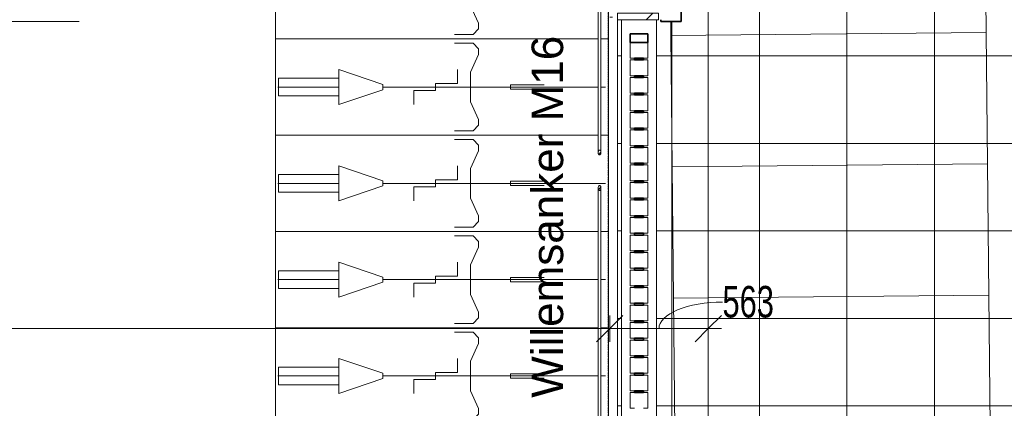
# Model space of a CAD drawing. Header units: millimetres. Extents: x -80560 to 110805, y -11020 to 52719.
# Tile 149 of 152: x 100135 to 105755, y 43790 to 46010. Entities that reach past the tile are written whole.
import ezdxf

# ---------------------------------------------------------------- set-up
doc = ezdxf.new("R2010")
doc.units = ezdxf.units.MM
doc.linetypes.add('CENTER2', pattern=[20, 8, -4, 4, -4])
doc.linetypes.add('DASHED2-1', pattern=[3, 2, -1])
for name, color, linetype, lineweight in [('A-ANNO-DIMS', 211, 'Continuous', 9), ('A-ANNO-DIMS-100', 211, 'Continuous', 9), ('A-FLOR', 192, 'Continuous', 18), ('A-FLOR-OVHD', 1, 'DASHED2-1', 18), ('A-FLOR-PATT', 8, 'Continuous', 18), ('A-GENM', 13, 'Continuous', 18), ('A-GENM-HDLN', 13, 'DASHED2-1', 18), ('A-GLAZ-CWMG', 51, 'Continuous', 18), ('A-WALL', 113, 'Continuous', 35), ('A-WALL-PATT', 111, 'Continuous', 35), ('S-BEAM', 12, 'Continuous', 18), ('S-BEAM-IDEN', 2, 'Continuous', 9), ('S-GRID', 1, 'Continuous', 9)]:
    doc.layers.add(name, color=color, linetype=linetype, lineweight=lineweight)
doc.styles.add('Arial', font='arial.ttf', dxfattribs={"height": 180})
doc.styles.add('Arial_6', font='arial.ttf', dxfattribs={"width": 0.7, "height": 180})
doc.dimstyles.new('n3o_1_8', dxfattribs={"dimscale": 304.8, "dimtxt": 183.646692, "dimasz": 0.492126, "dimexe": 0.246063, "dimexo": 0.0625, "dimgap": 0.032808, "dimtad": 1, "dimdec": 0, "dimdsep": 46, "dimtxsty": 'Arial_6', "dimblk1": 'OBLIQUE', "dimblk2": 'OBLIQUE', "dimsah": 1, "dimcen": 0.09, "dimdle": 0.246063, "dimazin": 0, "dimtfac": 1, "dimtdec": 4, "dimtix": 1, "dimtmove": 0, "dimatfit": 3, "dimfxl": 0.246063, "dimfxlon": 1, "dimtvp": 1, "dimtolj": 1, "dimtzin": 0, "dimarcsym": 2})
doc.dimstyles.new('n3o_1_8_2', dxfattribs={"dimscale": 304.8, "dimtxt": 183.646692, "dimasz": 0.492126, "dimexe": 0.246063, "dimexo": 0.0625, "dimgap": 0.032808, "dimtad": 1, "dimdec": 0, "dimdsep": 46, "dimtxsty": 'Arial_6', "dimblk1": 'OBLIQUE', "dimblk2": 'OBLIQUE', "dimsah": 1, "dimcen": 0.09, "dimdle": 0.246063, "dimazin": 0, "dimtfac": 1, "dimtdec": 4, "dimtix": 1, "dimtmove": 1, "dimatfit": 3, "dimfxl": 0.246063, "dimfxlon": 1, "dimtvp": 1, "dimtolj": 1, "dimtzin": 0, "dimarcsym": 2})
pattern_1 = [(45, (0, 0), (-99.99975, 99.99975), []), (45, (85, 0), (-99.99975, 99.99975), []), (45, (90, 0), (-99.99975, 99.99975), []), (45, (95, 0), (-99.99975, 99.99975), []), (45, (100, 0), (-99.99975, 99.99975), []), (45, (105, 0), (-99.99975, 99.99975), []), (45, (110, 0), (-99.99975, 99.99975), []), (45, (115, 0), (-99.99975, 99.99975), [])]

# ---------------------------------------------------------------- blocks, each defined once
blk = doc.blocks.new('00_EHA_GEN_Scooter spot - 00_EHA_GEN_Scooter spot-1348625-DO_00 begane grond')
at = {"layer": 'A-GENM', "color": 7}
for p, q in [((-900, -375), (-900, 375)), ((-900, 375), (900, 375)), ((900, 375), (900, -375)), ((900, -375), (-900, -375))]:
    blk.add_line(p, q, dxfattribs=at)
blk = doc.blocks.new('00_EHA_GEN_Scooter spot - 00_EHA_GEN_Scooter spot-V4-DO_00 begane grond')
at = {"layer": 'A-GENM', "color": 7}
for p, q in [((-833.2, 375), (900, 375)), ((900, 375), (900, -375)), ((-900, -375), (-900, -294.1)), ((900, -375), (-900, -375))]:
    blk.add_line(p, q, dxfattribs=at)
blk = doc.blocks.new('Leonardo College_EHA_1489_R18_CF_situatie_2020_rvt-1-DO_00 begane grond')
at = {"layer": 'A-FLOR-PATT', "lineweight": 9}
h = blk.add_hatch(dxfattribs=at)
h.set_pattern_fill('FP_24', color=43, style=0, pattern_type=2)
h.set_pattern_definition([(90, (80856.4, 25803.17), (-500, 3e-14), []), (180, (80856.4, 25803.17), (-6e-14, -500), [])])
h.paths.add_polyline_path([(78899, 37450), (78899, 37460), (78652, 37460), (78652, 37450), (78887, 37450)], flags=0)
h.paths.add_polyline_path([(78899, 35650), (78652, 35650), (78652, 35640), (78899, 35640)], flags=0)
h.paths.add_polyline_path([(77510, 6923), (82770.3, 6923), (82770.3, 48100), (78587.7, 48361), (78587.7, 48216), (79016, 48216), (79016, 46000), (78899, 46000), (78899, 46010), (78875, 46010), (78875, 43290), (78899, 43290), (78899, 43300), (79016, 43300), (79016, 41500), (78899, 41500), (78899, 41510), (78875, 41510), (78875, 40590), (78887, 40590), (78887, 40600), (79004, 40600), (79004, 39700), (78887, 39700), (78887, 39710), (78875, 39710), (78875, 37890), (78899, 37890), (78899, 37900), (79016, 37900), (79016, 37450), (78899, 37450), (78899, 35650), (79016, 35650), (79016, 34624), (77470, 34624), (77470, 31285), (77139.7, 31285), (77140, 31265), (77470, 31265), (77470, 28295), (77139.7, 28295), (77139.7, 28275), (77470, 28275), (77470, 25305), (77139.7, 25305), (77139.7, 25285), (77470, 25285), (77470, 22315), (77139.7, 22315), (77139.7, 22295), (77470, 22295), (77470, 19325), (77139.7, 19325), (77139.7, 19305), (77470, 19305), (77470, 16335), (77139.7, 16335), (77139.7, 16315), (77470, 16315), (77470, 13345), (77139.7, 13345), (77140, 13325), (77470, 13325), (77470, 9991), (77582.5, 9991), (77587.3, 9661), (77510, 9661), (77510, 9439), (77199.8, 9439), (77200, 6923)], flags=0)
h.paths.add_polyline_path([(78899, 34741), (78899, 34751), (77139.7, 34751), (77140, 34741), (78887, 34741)], flags=0)
h.paths.add_polyline_path([(78675, 37890), (78675, 39710), (78652, 39710), (78652, 37890), (78658.8, 37890)], flags=0)
h.paths.add_polyline_path([(78675, 40590), (78675, 41510), (78652, 41510), (78652, 40590), (78658.8, 40590)], flags=0)
h.paths.add_polyline_path([(78652, 43290), (78675, 43290), (78675, 46010), (78652, 46010), (78652, 43415.3)], flags=0)
at = {"lineweight": 18, "rotation": 0.5645222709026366}
for name, p in [('00_EHA_GEN_Scooter spot - 00_EHA_GEN_Scooter spot-V4-DO_00 begane grond', (79852.9, 46302.9)), ('00_EHA_GEN_Scooter spot - 00_EHA_GEN_Scooter spot-1348625-DO_00 begane grond', (79860.3, 45553)), ('00_EHA_GEN_Scooter spot - 00_EHA_GEN_Scooter spot-1348625-DO_00 begane grond', (79867.7, 44803)), ('00_EHA_GEN_Scooter spot - 00_EHA_GEN_Scooter spot-1348625-DO_00 begane grond', (79875.1, 44053))]:
    blk.add_blockref(name, p, dxfattribs=at)
blk = doc.blocks.new('NLRS_28_SF_UN_staalprofiel staaf_gen_CGA - Willemsanker M16-1132020-DO_00 begane grond')
at = {"layer": 'S-BEAM', "lineweight": 5}
h = blk.add_hatch(dxfattribs=at)
h.set_pattern_fill('FP_223', color=256, style=0, pattern_type=2)
h.set_pattern_definition(pattern_1)
h.paths.add_polyline_path([(78552.5, 45035.2), (78555.4, 45038.1), (78557.3, 45042.7), (78557.8, 45051.2), (78555.4, 45058.6), (78552.5, 45061.4), (78547.5, 45061.4), (78544.6, 45058.6), (78542.7, 45053.9), (78542.2, 45045.5), (78544.6, 45038.1), (78547.5, 45035.2)], flags=0)
h = blk.add_hatch(dxfattribs=at)
h.set_pattern_fill('FP_223', color=256, style=0, pattern_type=2)
h.set_pattern_definition(pattern_1)
h.paths.add_polyline_path([(78552.5, 45035.2), (78555.4, 45038.1), (78557.3, 45042.7), (78557.8, 45051.2), (78555.4, 45058.6), (78552.5, 45061.4), (78547.5, 45061.4), (78544.6, 45058.6), (78542.7, 45053.9), (78542.2, 45045.5), (78544.6, 45038.1), (78547.5, 45035.2)], flags=0)
at = {"layer": 'S-BEAM', "lineweight": 9}
for p, q in [((78542, 45048.3), (78542, 43340.7)), ((78542, 45048.3), (78542, 43340.7)), ((78558, 43340.7), (78558, 45048.3)), ((78558, 43340.7), (78558, 45048.3))]:
    blk.add_line(p, q, dxfattribs=at)
at = {"layer": 'S-BEAM', "flags": 128}
for points in [[(78558, 45048.3), (78557.8, 45051.2), (78557.3, 45053.9), (78556.5, 45056.4), (78555.4, 45058.6), (78554, 45060.3), (78552.5, 45061.4), (78550.8, 45062), (78549.2, 45062), (78547.5, 45061.4), (78546, 45060.3), (78544.6, 45058.6), (78543.5, 45056.4), (78542.7, 45053.9), (78542.2, 45051.2), (78542, 45048.3)], [(78558, 45048.3), (78557.8, 45051.2), (78557.3, 45053.9), (78556.5, 45056.4), (78555.4, 45058.6), (78554, 45060.3), (78552.5, 45061.4), (78550.8, 45062), (78549.2, 45062), (78547.5, 45061.4), (78546, 45060.3), (78544.6, 45058.6), (78543.5, 45056.4), (78542.7, 45053.9), (78542.2, 45051.2), (78542, 45048.3)], [(78542, 45048.3), (78542.2, 45045.5), (78542.7, 45042.7), (78543.5, 45040.2), (78544.6, 45038.1), (78546, 45036.4), (78547.5, 45035.2), (78549.2, 45034.6), (78550.8, 45034.6), (78552.5, 45035.2), (78554, 45036.4), (78555.4, 45038.1), (78556.5, 45040.2), (78557.3, 45042.7), (78557.8, 45045.5), (78558, 45048.3)], [(78542, 45048.3), (78542.2, 45045.5), (78542.7, 45042.7), (78543.5, 45040.2), (78544.6, 45038.1), (78546, 45036.4), (78547.5, 45035.2), (78549.2, 45034.6), (78550.8, 45034.6), (78552.5, 45035.2), (78554, 45036.4), (78555.4, 45038.1), (78556.5, 45040.2), (78557.3, 45042.7), (78557.8, 45045.5), (78558, 45048.3)]]:
    blk.add_lwpolyline(points, dxfattribs=at)
blk = doc.blocks.new('NLRS_28_SF_UN_staalprofiel staaf_gen_CGA - Willemsanker M16-1132220-DO_00 begane grond')
at = {"layer": 'S-BEAM', "lineweight": 5}
h = blk.add_hatch(dxfattribs=at)
h.set_pattern_fill('FP_223', color=256, style=0, pattern_type=2)
h.set_pattern_definition(pattern_1)
h.paths.add_polyline_path([(78552.5, 45238.6), (78555.4, 45241.4), (78557.7, 45248.2), (78557.8, 45254.5), (78555.4, 45261.9), (78552.5, 45264.8), (78547.5, 45264.8), (78544.6, 45261.9), (78542.7, 45257.3), (78542.2, 45248.8), (78544.6, 45241.4), (78547.5, 45238.6)], flags=0)
h = blk.add_hatch(dxfattribs=at)
h.set_pattern_fill('FP_223', color=256, style=0, pattern_type=2)
h.set_pattern_definition(pattern_1)
h.paths.add_polyline_path([(78552.5, 45238.6), (78555.4, 45241.4), (78557.7, 45248.2), (78557.8, 45254.5), (78555.4, 45261.9), (78552.5, 45264.8), (78547.5, 45264.8), (78544.6, 45261.9), (78542.7, 45257.3), (78542.2, 45248.8), (78544.6, 45241.4), (78547.5, 45238.6)], flags=0)
at = {"layer": 'S-BEAM', "lineweight": 9}
for p, q in [((78542, 46959.3), (78542, 45251.7)), ((78542, 46959.3), (78542, 45251.7)), ((78558, 45251.7), (78558, 46959.3)), ((78558, 45251.7), (78558, 46959.3))]:
    blk.add_line(p, q, dxfattribs=at)
at = {"layer": 'S-BEAM', "flags": 128}
for points in [[(78558, 45251.7), (78557.8, 45254.5), (78557.3, 45257.3), (78556.5, 45259.8), (78555.4, 45261.9), (78554, 45263.6), (78552.5, 45264.8), (78550.8, 45265.4), (78549.2, 45265.4), (78547.5, 45264.8), (78546, 45263.6), (78544.6, 45261.9), (78543.5, 45259.8), (78542.7, 45257.3), (78542.2, 45254.5), (78542, 45251.7)], [(78558, 45251.7), (78557.8, 45254.5), (78557.3, 45257.3), (78556.5, 45259.8), (78555.4, 45261.9), (78554, 45263.6), (78552.5, 45264.8), (78550.8, 45265.4), (78549.2, 45265.4), (78547.5, 45264.8), (78546, 45263.6), (78544.6, 45261.9), (78543.5, 45259.8), (78542.7, 45257.3), (78542.2, 45254.5), (78542, 45251.7)], [(78542, 45251.7), (78542.2, 45248.8), (78542.7, 45246.1), (78543.5, 45243.6), (78544.6, 45241.4), (78546, 45239.7), (78547.5, 45238.6), (78549.2, 45238), (78550.8, 45238), (78552.5, 45238.6), (78554, 45239.7), (78555.4, 45241.4), (78556.5, 45243.6), (78557.3, 45246.1), (78557.8, 45248.8), (78558, 45251.7)], [(78542, 45251.7), (78542.2, 45248.8), (78542.7, 45246.1), (78543.5, 45243.6), (78544.6, 45241.4), (78546, 45239.7), (78547.5, 45238.6), (78549.2, 45238), (78550.8, 45238), (78552.5, 45238.6), (78554, 45239.7), (78555.4, 45241.4), (78556.5, 45243.6), (78557.3, 45246.1), (78557.8, 45248.8), (78558, 45251.7)]]:
    blk.add_lwpolyline(points, dxfattribs=at)
blk = doc.blocks.new('19112_SW_LeonardoCollege_R2020_rvt-1-DO_00 begane grond')
at = {"layer": 'A-WALL', "color": 50, "lineweight": 9}
for p, q in [((78675, 43290), (78675, 46010)), ((78875, 46010), (78875, 43290))]:
    blk.add_line(p, q, dxfattribs=at)
at = {"color": 50, "lineweight": 9}
for name in ['NLRS_28_SF_UN_staalprofiel staaf_gen_CGA - Willemsanker M16-1132220-DO_00 begane grond', 'NLRS_28_SF_UN_staalprofiel staaf_gen_CGA - Willemsanker M16-1132020-DO_00 begane grond']:
    blk.add_blockref(name, (0, 0), dxfattribs=at)
blk = doc.blocks.new('Rectangular Mullion - 90_n3o_terreinomheining_koker_50x100-33964607-DO_00 begane grond')
at = {"layer": 'A-GLAZ-CWMG', "lineweight": 35}
for p, q in [((0, 50), (-50, 50)), ((-50, 50), (-50, -50)), ((0, -50), (0, 50)), ((-50, -50), (0, -50))]:
    blk.add_line(p, q, dxfattribs=at)
blk = doc.blocks.new('Rectangular Mullion - 90_n3o_terreinomheining_koker_50x100-30957306-DO_00 begane grond')
at = {"layer": 'A-GLAZ-CWMG'}
for p, q in [((57550, 9850), (57550, 9875)), ((57550, 9875), (57640, 9875)), ((57550, 9775), (57550, 9800)), ((57640, 9775), (57550, 9775))]:
    blk.add_line(p, q, dxfattribs=at)
blk = doc.blocks.new('Rectangular Mullion - 90_n3o_terreinomheining_koker_50x100-V68-DO_00 begane grond')
at = {"layer": 'A-GLAZ-CWMG'}
for p, q in [((57450, 9850), (57450, 9875)), ((57450, 9875), (57540, 9875)), ((57540, 9875), (57540, 9850)), ((57450, 9775), (57450, 9800)), ((57540, 9800), (57540, 9775)), ((57540, 9775), (57450, 9775))]:
    blk.add_line(p, q, dxfattribs=at)
blk = doc.blocks.new('Rectangular Mullion - 90_n3o_terreinomheining_stripstaal_10x50-33964604-DO_00 begane grond')
at = {"layer": 'A-GLAZ-CWMG', "lineweight": 35}
for p, q in [((-5, 25), (5, 25)), ((-5, -25), (-5, 25)), ((5, 25), (5, -25)), ((5, -25), (-5, -25))]:
    blk.add_line(p, q, dxfattribs=at)
blk = doc.blocks.new('Rectangular Mullion - 90_n3o_terreinomheining_stripstaal_10x50-33965629-DO_00 begane grond')
at = {"layer": 'A-GLAZ-CWMG', "lineweight": 35}
for p, q in [((-5, 25), (5, 25)), ((-5, -25), (-5, 25)), ((5, 25), (5, -25)), ((5, -25), (-5, -25))]:
    blk.add_line(p, q, dxfattribs=at)
blk = doc.blocks.new('00_EHA_GEN_normaal fiets_small - 00_EHA_GEN_normaal fiets_breed-V142-DO_00 begane grond')
at = {"layer": 'A-GENM'}
for p, q in [((-159.6, 218.1), (-128.3, 250)), ((-128.3, 250), (-22.6, 250)), ((-159.6, 185.5), (-159.6, 218.1)), ((-112.6, 85.2), (-159.6, 185.5)), ((-112.6, -85.2), (-112.6, 85.2)), ((210.7, 100), (210.7, 20)), ((387.8, 15), (637.8, 100)), ((637.8, 100), (637.8, -100)), ((-342.4, 12), (-534.1, 12)), ((-342.4, -12), (-342.4, 12)), ((85.6, 20), (85.6, -20)), ((210.7, 20), (85.6, 20)), ((387.8, -15), (387.8, 15)), ((638.7, 50), (981.9, 50)), ((981.9, 50), (981.9, -50)), ((-884.1, 0), (-857.8, 0)), ((-884.1, 0), (-857.8, 0)), ((-842.2, 0), (387.8, 0)), ((-842.2, 0), (387.8, 0)), ((-534.1, -12), (-342.4, -12)), ((-39.6, -20), (-39.6, -100)), ((85.6, -20), (-39.6, -20)), ((637.8, -100), (387.8, -15)), ((986.1, 0), (637.8, 0)), ((981.9, -50), (638.7, -50)), ((-159.6, -185.5), (-112.6, -85.2)), ((-159.6, -218), (-159.6, -185.5)), ((-128.3, -250), (-159.6, -218)), ((-22.6, -250), (-128.3, -250))]:
    blk.add_line(p, q, dxfattribs=at)
at = {"layer": 'A-GENM-HDLN'}
for p, q in [((-900, -275), (-900, 275)), ((-857.8, 275), (-900, 275)), ((1000, 275), (-842.2, 275)), ((1000, -275), (1000, 275)), ((-900, -275), (-857.8, -275)), ((-842.2, -275), (1000, -275))]:
    blk.add_line(p, q, dxfattribs=at)
blk = doc.blocks.new('00_EHA_GEN_normaal fiets_small - 00_EHA_GEN_normaal fiets_breed-V143-DO_00 begane grond')
at = {"layer": 'A-GENM'}
for p, q in [((-159.6, 218.1), (-128.3, 250)), ((-128.3, 250), (-22.6, 250)), ((-159.6, 185.5), (-159.6, 218.1)), ((-112.6, 85.2), (-159.6, 185.5)), ((-112.6, -85.2), (-112.6, 85.2)), ((210.7, 100), (210.7, 20)), ((387.8, 15), (637.8, 100)), ((637.8, 100), (637.8, -100)), ((-342.4, 12), (-534.1, 12)), ((-342.4, -12), (-342.4, 12)), ((85.6, 20), (85.6, -20)), ((210.7, 20), (85.6, 20)), ((387.8, -15), (387.8, 15)), ((638.7, 50), (981.9, 50)), ((981.9, 50), (981.9, -50)), ((-884.1, 0), (-857.8, 0)), ((-884.1, 0), (-857.8, 0)), ((-842.2, 0), (387.8, 0)), ((-842.2, 0), (387.8, 0)), ((-534.1, -12), (-342.4, -12)), ((-39.6, -20), (-39.6, -100)), ((85.6, -20), (-39.6, -20)), ((637.8, -100), (387.8, -15)), ((986.1, 0), (637.8, 0)), ((981.9, -50), (638.7, -50)), ((-159.6, -185.5), (-112.6, -85.2)), ((-159.6, -218), (-159.6, -185.5)), ((-128.3, -250), (-159.6, -218)), ((-22.6, -250), (-128.3, -250))]:
    blk.add_line(p, q, dxfattribs=at)
at = {"layer": 'A-GENM-HDLN'}
for p, q in [((-900, -275), (-900, 275)), ((-857.8, 275), (-900, 275)), ((1000, 275), (-842.2, 275)), ((1000, -275), (1000, 275)), ((-900, -275), (-857.8, -275)), ((-842.2, -275), (1000, -275))]:
    blk.add_line(p, q, dxfattribs=at)
blk = doc.blocks.new('00_EHA_GEN_normaal fiets_small - 00_EHA_GEN_normaal fiets_breed-V144-DO_00 begane grond')
at = {"layer": 'A-GENM'}
for p, q in [((-159.6, 218.1), (-128.3, 250)), ((-128.3, 250), (-22.6, 250)), ((-159.6, 185.5), (-159.6, 218.1)), ((-112.6, 85.2), (-159.6, 185.5)), ((-112.6, -85.2), (-112.6, 85.2)), ((210.7, 100), (210.7, 20)), ((387.8, 15), (637.8, 100)), ((637.8, 100), (637.8, -100)), ((-342.4, 12), (-534.1, 12)), ((-342.4, -12), (-342.4, 12)), ((85.6, 20), (85.6, -20)), ((210.7, 20), (85.6, 20)), ((387.8, -15), (387.8, 15)), ((638.7, 50), (981.9, 50)), ((981.9, 50), (981.9, -50)), ((-884.1, 0), (387.8, 0)), ((-884.1, 0), (387.8, 0)), ((-534.1, -12), (-342.4, -12)), ((-39.6, -20), (-39.6, -100)), ((85.6, -20), (-39.6, -20)), ((637.8, -100), (387.8, -15)), ((986.1, 0), (637.8, 0)), ((981.9, -50), (638.7, -50)), ((-159.6, -185.5), (-112.6, -85.2)), ((-159.6, -218), (-159.6, -185.5)), ((-128.3, -250), (-159.6, -218)), ((-22.6, -250), (-128.3, -250))]:
    blk.add_line(p, q, dxfattribs=at)
at = {"layer": 'A-GENM-HDLN'}
for p, q in [((-900, -275), (-900, 275)), ((-857.8, 275), (-900, 275)), ((1000, 275), (-842.2, 275)), ((1000, -275), (1000, 275)), ((-900, -275), (-857.8, -275)), ((-842.2, -275), (1000, -275))]:
    blk.add_line(p, q, dxfattribs=at)
blk = doc.blocks.new('00_EHA_GEN_normaal fiets_small - 00_EHA_GEN_normaal fiets_breed-V145-DO_00 begane grond')
at = {"layer": 'A-GENM'}
for p, q in [((-159.6, 218.1), (-128.3, 250)), ((-128.3, 250), (-22.6, 250)), ((-159.6, 185.5), (-159.6, 218.1)), ((-112.6, 85.2), (-159.6, 185.5)), ((-112.6, -85.2), (-112.6, 85.2)), ((210.7, 100), (210.7, 20)), ((387.8, 15), (637.8, 100)), ((637.8, 100), (637.8, -100)), ((-342.4, 12), (-534.1, 12)), ((-342.4, -12), (-342.4, 12)), ((85.6, 20), (85.6, -20)), ((210.7, 20), (85.6, 20)), ((387.8, -15), (387.8, 15)), ((638.7, 50), (981.9, 50)), ((981.9, 50), (981.9, -50)), ((-884.1, 0), (-857.8, 0)), ((-884.1, 0), (-857.8, 0)), ((-842.2, 0), (387.8, 0)), ((-842.2, 0), (387.8, 0)), ((-534.1, -12), (-342.4, -12)), ((-39.6, -20), (-39.6, -100)), ((85.6, -20), (-39.6, -20)), ((637.8, -100), (387.8, -15)), ((986.1, 0), (637.8, 0)), ((981.9, -50), (638.7, -50)), ((-159.6, -185.5), (-112.6, -85.2)), ((-159.6, -218), (-159.6, -185.5)), ((-128.3, -250), (-159.6, -218)), ((-22.6, -250), (-128.3, -250))]:
    blk.add_line(p, q, dxfattribs=at)
at = {"layer": 'A-GENM-HDLN'}
for p, q in [((-900, -275), (-900, 275)), ((-857.8, 275), (-900, 275)), ((1000, 275), (-842.2, 275)), ((1000, -275), (1000, 275)), ((-900, -275), (-857.8, -275)), ((-842.2, -275), (1000, -275))]:
    blk.add_line(p, q, dxfattribs=at)
blk = doc.blocks.new('00_EHA_GEN_normaal fiets_small - 00_EHA_GEN_normaal fiets_breed-V146-DO_00 begane grond')
at = {"layer": 'A-GENM'}
for p, q in [((-159.6, 218.1), (-128.3, 250)), ((-128.3, 250), (-22.6, 250)), ((-159.6, 185.5), (-159.6, 218.1)), ((-112.6, 85.2), (-159.6, 185.5)), ((-112.6, -85.2), (-112.6, 85.2)), ((210.7, 100), (210.7, 20)), ((387.8, 15), (637.8, 100)), ((637.8, 100), (637.8, -100)), ((-342.4, 12), (-534.1, 12)), ((-342.4, -12), (-342.4, 12)), ((85.6, 20), (85.6, -20)), ((210.7, 20), (85.6, 20)), ((387.8, -15), (387.8, 15)), ((638.7, 50), (981.9, 50)), ((981.9, 50), (981.9, -50)), ((-884.1, 0), (-857.8, 0)), ((-884.1, 0), (-857.8, 0)), ((-842.2, 0), (387.8, 0)), ((-842.2, 0), (387.8, 0)), ((-534.1, -12), (-342.4, -12)), ((-39.6, -20), (-39.6, -100)), ((85.6, -20), (-39.6, -20)), ((637.8, -100), (387.8, -15)), ((986.1, 0), (637.8, 0)), ((981.9, -50), (638.7, -50)), ((-159.6, -185.5), (-112.6, -85.2)), ((-159.6, -218), (-159.6, -185.5)), ((-128.3, -250), (-159.6, -218)), ((-22.6, -250), (-128.3, -250))]:
    blk.add_line(p, q, dxfattribs=at)
at = {"layer": 'A-GENM-HDLN'}
for p, q in [((-900, -275), (-900, 275)), ((-857.6, 275), (-900, 275)), ((1000, 275), (-842.4, 275)), ((1000, -275), (1000, 275)), ((-900, -275), (-857.8, -275)), ((-842.2, -275), (1000, -275))]:
    blk.add_line(p, q, dxfattribs=at)
blk = doc.blocks.new('NLRS_41_GM_WPB_spouwlat-SH_generiek_ISR - 235x38-V260-DO_00 begane grond')
at = {"layer": 'A-GENM'}
h = blk.add_hatch(dxfattribs=at)
h.set_pattern_fill('FP_89', color=256, style=0, pattern_type=2)
h.set_pattern_definition([(45, (0, 0), (-141.42136, 141.42136), [])])
h.paths.add_polyline_path([(78887, 46010), (78887, 46048), (78652, 46048), (78652, 46010), (78658.8, 46010)], flags=0)
for p, q in [((78652, 46048), (78652, 46010)), ((78887, 46048), (78652, 46048)), ((78887, 46010), (78887, 46048)), ((78652, 46010), (78887, 46010))]:
    blk.add_line(p, q, dxfattribs=at)
blk = doc.blocks.new('DIMBLOCK104-DO_00 begane grond')
at = {"layer": 'A-ANNO-DIMS-100'}
for p, q in [((78144.8, 44245.4), (78219.8, 44320.4)), ((78144.8, 44320.4), (78144.8, 44170.4)), ((78144.8, 44245.4), (78144.8, 44320.4)), ((103502.8, 44245.4), (103577.8, 44320.4)), ((103502.8, 44320.4), (103502.8, 44170.4)), ((103502.8, 44245.4), (103502.8, 44320.4)), ((78144.8, 44245.4), (78069.8, 44170.4)), ((78144.8, 44245.4), (103502.8, 44245.4)), ((103502.8, 44245.4), (103427.8, 44170.4))]:
    blk.add_line(p, q, dxfattribs=at)
at = {"layer": 'A-ANNO-DIMS-100', "color": 0, "insert": (90583.7, 44489.1), "char_height": 180, "width": 576.368, "attachment_point": 1, "line_spacing_factor": 0.941778, "style": 'Arial_6'}
blk.add_mtext('25358', dxfattribs=at)
blk = doc.blocks.new('_Oblique')
at = {"color": 0, "linetype": 'ByBlock', "lineweight": -2}
blk.add_line((-0.5, -0.5), (0.5, 0.5), dxfattribs=at)
blk = doc.blocks.new('DIMBLOCK105-DO_00 begane grond')
at = {"layer": 'A-ANNO-DIMS-100'}
for p, q in [((103502.8, 44245.4), (103577.8, 44320.4)), ((103502.8, 44320.4), (103502.8, 44170.4)), ((103502.8, 44245.4), (103502.8, 44320.4)), ((104065.3, 44245.4), (104140.3, 44320.4)), ((104065.3, 44320.4), (104065.3, 44170.4)), ((104065.3, 44245.4), (104065.3, 44320.4)), ((103502.8, 44245.4), (103427.8, 44170.4)), ((103502.8, 44245.4), (104140.3, 44245.4)), ((104065.3, 44245.4), (103990.3, 44170.4))]:
    blk.add_line(p, q, dxfattribs=at)
blk.add_ellipse((104146.3, 44245.4), major_axis=(362.2, 0), ratio=0.417642, start_param=1.570796, end_param=3.141593, dxfattribs=at)
at = {"layer": 'A-ANNO-DIMS-100', "color": 0, "insert": (104146.3, 44489.1), "char_height": 180, "width": 345.821, "attachment_point": 1, "line_spacing_factor": 0.941778, "style": 'Arial_6'}
blk.add_mtext('563', dxfattribs=at)

msp = doc.modelspace()

# ---------------------------------------------------------------- hatches: boundary and pattern name
at = {"layer": 'A-WALL-PATT', "lineweight": 18}
h = msp.add_hatch(dxfattribs=at)
h.set_pattern_fill('FP_82', color=256, angle=90, style=0, pattern_type=2)
h.set_pattern_definition([(180, (103793.82, 41301.5), (1e-13, -100), [])])
h.paths.add_polyline_path([(103781.8, 34751), (103793.8, 34751), (103793.8, 35640), (103781.8, 35640), (103781.8, 34763)], flags=0)
h.paths.add_polyline_path([(103793.8, 37460), (103793.8, 37890), (103781.8, 37890), (103781.8, 37460)], flags=0)
h.paths.add_polyline_path([(103781.8, 39710), (103793.8, 39710), (103793.8, 40590), (103781.8, 40590), (103781.8, 39748)], flags=0)
h.paths.add_polyline_path([(103793.8, 41510), (103793.8, 43290), (103781.8, 43290), (103781.8, 41510)], flags=0)
h.paths.add_polyline_path([(103793.8, 46010), (103793.8, 48087), (103781.8, 48087), (103781.8, 46010)], flags=0)
h = msp.add_hatch(dxfattribs=at)
h.set_pattern_fill('FP_235', color=256, angle=90, style=0, pattern_type=2)
h.set_pattern_definition([(0, (103502.82, 41425), (0, 100), [])])
h.paths.add_polyline_path([(103502.8, 35026), (103518.8, 35026), (103518.8, 35640), (103502.8, 35640), (103502.8, 35042)], flags=0)
h.paths.add_polyline_path([(103518.8, 37460), (103518.8, 37890), (103502.8, 37890), (103502.8, 37460)], flags=0)
h.paths.add_polyline_path([(103518.8, 39710), (103518.8, 40590), (103502.8, 40590), (103502.8, 39710)], flags=0)
h.paths.add_polyline_path([(103518.8, 41510), (103518.8, 43290), (103502.8, 43290), (103502.8, 41510)], flags=0)
h.paths.add_polyline_path([(103502.8, 46010), (103518.8, 46010), (103518.8, 47824), (103502.8, 47824), (103502.8, 46081.4)], flags=0)

# ---------------------------------------------------------------- linework, layer by layer
at = {"layer": 'A-FLOR'}
msp.add_line((103546.8, 43290), (103546.8, 46010), dxfattribs=at)
at = {"layer": 'A-FLOR-OVHD'}
for p, q in [((104065.3, 48371), (104065.3, 34479.5)), ((100474.8, 46000), (81474.8, 46000))]:
    msp.add_line(p, q, dxfattribs=at)
at = {"layer": 'A-WALL'}
for p, q in [((103910.8, 46000), (103910.8, 48216)), ((103793.8, 46010), (103793.8, 46000)), ((103793.8, 46000), (103910.8, 46000))]:
    msp.add_line(p, q, dxfattribs=at)
at = {"layer": 'S-GRID', "linetype": 'CENTER2', "lineweight": 25}
msp.add_line((103494.8, 4383.3), (103494.8, 52119.1), dxfattribs=at)

# ---------------------------------------------------------------- block references
at = {"color": 250, "lineweight": 5}
for name in ['Leonardo College_EHA_1489_R18_CF_situatie_2020_rvt-1-DO_00 begane grond', '19112_SW_LeonardoCollege_R2020_rvt-1-DO_00 begane grond']:
    msp.add_blockref(name, (24894.8, 0), dxfattribs=at)
at = {"layer": 'A-GENM', "rotation": 180}
for name, p in [('00_EHA_GEN_normaal fiets_small - 00_EHA_GEN_normaal fiets_breed-V142-DO_00 begane grond', (102594.8, 46175)), ('00_EHA_GEN_normaal fiets_small - 00_EHA_GEN_normaal fiets_breed-V143-DO_00 begane grond', (102594.8, 45625)), ('00_EHA_GEN_normaal fiets_small - 00_EHA_GEN_normaal fiets_breed-V144-DO_00 begane grond', (102594.8, 45075)), ('00_EHA_GEN_normaal fiets_small - 00_EHA_GEN_normaal fiets_breed-V145-DO_00 begane grond', (102594.8, 44525)), ('00_EHA_GEN_normaal fiets_small - 00_EHA_GEN_normaal fiets_breed-V146-DO_00 begane grond', (102594.8, 43975))]:
    msp.add_blockref(name, p, dxfattribs=at)
at = {"layer": 'A-GENM'}
msp.add_blockref('NLRS_41_GM_WPB_spouwlat-SH_generiek_ISR - 235x38-V260-DO_00 begane grond', (24894.8, 0), dxfattribs=at)
at = {"layer": 'A-GLAZ-CWMG'}
for name, p, rotation in [('Rectangular Mullion - 90_n3o_terreinomheining_koker_50x100-33964607-DO_00 begane grond', (103669.8, 45930), 90.00000000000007), ('Rectangular Mullion - 90_n3o_terreinomheining_koker_50x100-30957306-DO_00 begane grond', (113494.8, -11760), 90), ('Rectangular Mullion - 90_n3o_terreinomheining_koker_50x100-V68-DO_00 begane grond', (113494.8, -11760), 90), ('Rectangular Mullion - 90_n3o_terreinomheining_koker_50x100-V68-DO_00 begane grond', (113494.8, -11860), 90), ('Rectangular Mullion - 90_n3o_terreinomheining_koker_50x100-V68-DO_00 begane grond', (113494.8, -11960), 90), ('Rectangular Mullion - 90_n3o_terreinomheining_koker_50x100-V68-DO_00 begane grond', (113494.8, -12060), 90), ('Rectangular Mullion - 90_n3o_terreinomheining_koker_50x100-V68-DO_00 begane grond', (113494.8, -12160), 90), ('Rectangular Mullion - 90_n3o_terreinomheining_koker_50x100-V68-DO_00 begane grond', (113494.8, -12260), 90), ('Rectangular Mullion - 90_n3o_terreinomheining_koker_50x100-V68-DO_00 begane grond', (113494.8, -12360), 90), ('Rectangular Mullion - 90_n3o_terreinomheining_koker_50x100-V68-DO_00 begane grond', (113494.8, -12460), 90), ('Rectangular Mullion - 90_n3o_terreinomheining_koker_50x100-V68-DO_00 begane grond', (113494.8, -12560), 90), ('Rectangular Mullion - 90_n3o_terreinomheining_koker_50x100-V68-DO_00 begane grond', (113494.8, -12660), 90), ('Rectangular Mullion - 90_n3o_terreinomheining_koker_50x100-V68-DO_00 begane grond', (113494.8, -12760), 90), ('Rectangular Mullion - 90_n3o_terreinomheining_koker_50x100-V68-DO_00 begane grond', (113494.8, -12860), 90), ('Rectangular Mullion - 90_n3o_terreinomheining_koker_50x100-V68-DO_00 begane grond', (113494.8, -12960), 90), ('Rectangular Mullion - 90_n3o_terreinomheining_koker_50x100-V68-DO_00 begane grond', (113494.8, -13060), 90), ('Rectangular Mullion - 90_n3o_terreinomheining_koker_50x100-V68-DO_00 begane grond', (113494.8, -13160), 90), ('Rectangular Mullion - 90_n3o_terreinomheining_koker_50x100-V68-DO_00 begane grond', (113494.8, -13260), 90), ('Rectangular Mullion - 90_n3o_terreinomheining_koker_50x100-V68-DO_00 begane grond', (113494.8, -13360), 90), ('Rectangular Mullion - 90_n3o_terreinomheining_koker_50x100-V68-DO_00 begane grond', (113494.8, -13460), 90), ('Rectangular Mullion - 90_n3o_terreinomheining_koker_50x100-V68-DO_00 begane grond', (113494.8, -13560), 90), ('Rectangular Mullion - 90_n3o_terreinomheining_koker_50x100-V68-DO_00 begane grond', (113494.8, -13660), 90)]:
    msp.add_blockref(name, p, dxfattribs=dict(at, rotation=rotation))
at = {"layer": 'A-GLAZ-CWMG', "extrusion": (0, 0, -1), "rotation": 269.9999999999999}
for name, p in [('Rectangular Mullion - 90_n3o_terreinomheining_stripstaal_10x50-33964604-DO_00 begane grond', (-103669.8, 45785)), ('Rectangular Mullion - 90_n3o_terreinomheining_stripstaal_10x50-33964604-DO_00 begane grond', (-103669.8, 45685)), ('Rectangular Mullion - 90_n3o_terreinomheining_stripstaal_10x50-33964604-DO_00 begane grond', (-103669.8, 45585)), ('Rectangular Mullion - 90_n3o_terreinomheining_stripstaal_10x50-33964604-DO_00 begane grond', (-103669.8, 45485)), ('Rectangular Mullion - 90_n3o_terreinomheining_stripstaal_10x50-33964604-DO_00 begane grond', (-103669.8, 45385)), ('Rectangular Mullion - 90_n3o_terreinomheining_stripstaal_10x50-33964604-DO_00 begane grond', (-103669.8, 45285)), ('Rectangular Mullion - 90_n3o_terreinomheining_stripstaal_10x50-33964604-DO_00 begane grond', (-103669.8, 45185)), ('Rectangular Mullion - 90_n3o_terreinomheining_stripstaal_10x50-33964604-DO_00 begane grond', (-103669.8, 45085)), ('Rectangular Mullion - 90_n3o_terreinomheining_stripstaal_10x50-33964604-DO_00 begane grond', (-103669.8, 44985)), ('Rectangular Mullion - 90_n3o_terreinomheining_stripstaal_10x50-33964604-DO_00 begane grond', (-103669.8, 44885)), ('Rectangular Mullion - 90_n3o_terreinomheining_stripstaal_10x50-33964604-DO_00 begane grond', (-103669.8, 44785)), ('Rectangular Mullion - 90_n3o_terreinomheining_stripstaal_10x50-33964604-DO_00 begane grond', (-103669.8, 44685)), ('Rectangular Mullion - 90_n3o_terreinomheining_stripstaal_10x50-33964604-DO_00 begane grond', (-103669.8, 44585)), ('Rectangular Mullion - 90_n3o_terreinomheining_stripstaal_10x50-33964604-DO_00 begane grond', (-103669.8, 44485)), ('Rectangular Mullion - 90_n3o_terreinomheining_stripstaal_10x50-33964604-DO_00 begane grond', (-103669.8, 44385)), ('Rectangular Mullion - 90_n3o_terreinomheining_stripstaal_10x50-33964604-DO_00 begane grond', (-103669.8, 44285)), ('Rectangular Mullion - 90_n3o_terreinomheining_stripstaal_10x50-33964604-DO_00 begane grond', (-103669.8, 44185)), ('Rectangular Mullion - 90_n3o_terreinomheining_stripstaal_10x50-33965629-DO_00 begane grond', (-103669.8, 44085)), ('Rectangular Mullion - 90_n3o_terreinomheining_stripstaal_10x50-33965629-DO_00 begane grond', (-103669.8, 43985)), ('Rectangular Mullion - 90_n3o_terreinomheining_stripstaal_10x50-33965629-DO_00 begane grond', (-103669.8, 43885))]:
    msp.add_blockref(name, p, dxfattribs=at)

# ---------------------------------------------------------------- texts
at = {"layer": 'S-BEAM-IDEN', "insert": (103056.8, 43850.2), "char_height": 180, "width": 2429.113, "attachment_point": 1, "rotation": 90, "style": 'Arial'}
msp.add_mtext('Willemsanker M16', dxfattribs=at)

# ---------------------------------------------------------------- dimensions: what is measured, and where the dimension line sits
at = {"layer": 'A-ANNO-DIMS'}
dim = msp.add_linear_dim(base=(103502.8, 44245.4), p1=(78144.8, 44320.4), p2=(103502.8, 44320.4), dimstyle='n3o_1_8', override={"dimpost": '<>', "dimfxl": 25358}, dxfattribs=at)
dim.commit()
dim.dimension.update_dxf_attribs({"geometry": 'DIMBLOCK104-DO_00 begane grond', "text_midpoint": (90823.8, 44347.3)})
dim = msp.add_linear_dim(base=(104065.3189632, 44245.3836204), p1=(103502.8189632, 44320.3836204), p2=(104065.3189632, 44320.3836204), dimstyle='n3o_1_8_2', override={"dimpost": '<>', "dimfxl": 562.5}, dxfattribs=at)
dim.commit()
dim.dimension.update_dxf_attribs({"geometry": 'DIMBLOCK105-DO_00 begane grond', "text_midpoint": (104319.1713426, 44369.0649612), "dimtype": 160})

doc.saveas('drawing.dxf')
